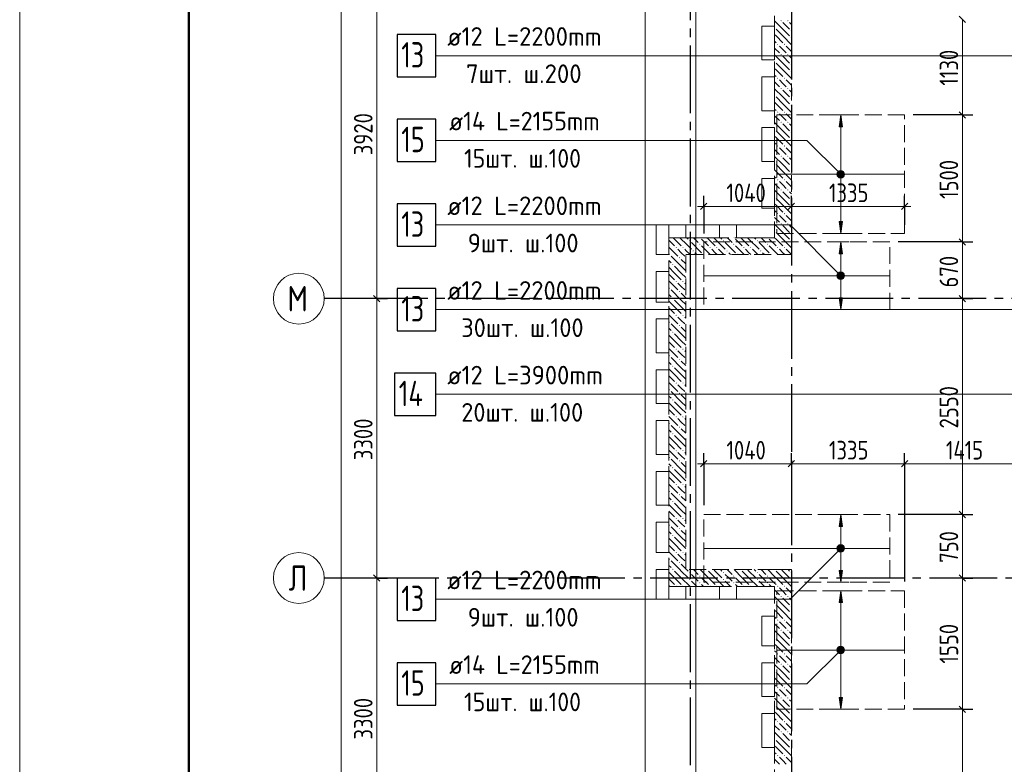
# Model space of a CAD drawing. Header units: millimetres. Extents: x 0 to 43617, y 0 to 59400.
# Tile 26 of 36: x 0 to 11639, y 36830 to 45625. Entities that reach past the tile are written whole.
import ezdxf

# ---------------------------------------------------------------- set-up
doc = ezdxf.new("R2010")
doc.units = ezdxf.units.MM
doc.linetypes.add('______2', pattern=[270, 200, -70])
doc.linetypes.add('______5', pattern=[1100, 800, -100, 100, -100])
for name, color, linetype, lineweight in [('Standard', 7, 'Continuous', 25), ('ДОП Верх по У', 7, 'Continuous', 25), ('Оси', 40, '______5', 18), ('Позиционная метка номер позиции', 7, 'Continuous', 13), ('Примечания', 7, 'Continuous', 25)]:
    doc.layers.add(name, color=color, linetype=linetype, lineweight=lineweight)
doc.layers.add('ЖБ Перекрытие верхний уровень', color=7, linetype='Continuous', lineweight=25, true_color=0xe0e0ff)
doc.layers.add('ЖБ Стена верхний уровень', color=7, linetype='Continuous', lineweight=25, true_color=0x006e00)
doc.styles.add('GOST 2.304-81', font='txt')
doc.styles.add('ISOCPEUR', font='txt')

msp = doc.modelspace()

# ---------------------------------------------------------------- hatches: boundary and pattern name
at = {"layer": 'ДОП Верх по У', "linetype": 'Continuous', "lineweight": 13, "transparency": 33554687}
for points in [[(9726, 44360), (9706, 44500), (9686, 44360)], [(9668, 43800), (9743, 43800), (9738, 43819)], [(9668, 43800), (9738, 43819), (9674, 43819)], [(9674, 43781), (9743, 43800), (9668, 43800)], [(9674, 43819), (9738, 43819), (9725, 43832)], [(9674, 43819), (9725, 43832), (9687, 43832)], [(9674, 43781), (9738, 43781), (9743, 43800)], [(9687, 43768), (9738, 43781), (9674, 43781)], [(9687, 43832), (9725, 43832), (9706, 43838)], [(9687, 43768), (9725, 43768), (9738, 43781)], [(9725, 43768), (9687, 43768), (9706, 43762)], [(9726, 42860), (9706, 43000), (9686, 42860)], [(9668, 42600), (9743, 42600), (9738, 42619)], [(9668, 42600), (9738, 42619), (9674, 42619)], [(9674, 42581), (9743, 42600), (9668, 42600)], [(9674, 42619), (9738, 42619), (9725, 42632)], [(9674, 42619), (9725, 42632), (9687, 42632)], [(9674, 42581), (9738, 42581), (9743, 42600)], [(9687, 42632), (9725, 42632), (9706, 42638)], [(9687, 42568), (9738, 42581), (9674, 42581)], [(9687, 42568), (9725, 42568), (9738, 42581)], [(9725, 42568), (9687, 42568), (9706, 42562)], [(9726, 39640), (9706, 39780), (9686, 39640)], [(9668, 39380), (9743, 39380), (9738, 39399)], [(9668, 39380), (9738, 39399), (9674, 39399)], [(9674, 39361), (9743, 39380), (9668, 39380)], [(9674, 39399), (9738, 39399), (9725, 39412)], [(9674, 39399), (9725, 39412), (9687, 39412)], [(9674, 39361), (9738, 39361), (9743, 39380)], [(9687, 39348), (9738, 39361), (9674, 39361)], [(9687, 39412), (9725, 39412), (9706, 39417)], [(9687, 39348), (9725, 39348), (9738, 39361)], [(9725, 39348), (9687, 39348), (9706, 39343)], [(9726, 38740), (9706, 38880), (9686, 38740)], [(9668, 38180), (9743, 38180), (9738, 38199)], [(9668, 38180), (9738, 38199), (9674, 38199)], [(9674, 38161), (9743, 38180), (9668, 38180)], [(9674, 38199), (9738, 38199), (9725, 38212)], [(9674, 38199), (9725, 38212), (9687, 38212)], [(9674, 38161), (9738, 38161), (9743, 38180)], [(9687, 38212), (9725, 38212), (9706, 38217)], [(9687, 38148), (9738, 38161), (9674, 38161)], [(9687, 38148), (9725, 38148), (9738, 38161)], [(9725, 38148), (9687, 38148), (9706, 38143)]]:
    msp.add_hatch(color=7, dxfattribs=at).paths.add_polyline_path(points)
for points in [[(9726, 43240), (9706, 43100), (9686, 43240)], [(9726, 42340), (9706, 42200), (9686, 42340)], [(9726, 39120), (9706, 38980), (9686, 39120)], [(9726, 37620), (9706, 37480), (9686, 37620)]]:
    msp.add_hatch(color=7, dxfattribs=at).paths.add_polyline_path(points, flags=16)
at = {"layer": 'ЖБ Стена верхний уровень', "linetype": 'Continuous', "lineweight": 18, "transparency": 33554687}
for points in [[(8924, 45537), (8927, 45533), (8924, 45530)], [(8994, 45613), (9001, 45620), (9007, 45613), (9001, 45607)], [(9074, 45613), (9081, 45620), (9087, 45613), (9081, 45607)], [(9114, 45493), (9121, 45500), (9124, 45497), (9124, 45490), (9121, 45487)], [(9114, 45413), (9121, 45420), (9124, 45417), (9124, 45410), (9121, 45407)], [(8954, 45333), (8961, 45340), (8967, 45333), (8961, 45327)], [(9034, 45333), (9041, 45340), (9047, 45333), (9041, 45327)], [(8994, 45213), (9001, 45220), (9007, 45213), (9001, 45207)], [(9074, 45213), (9081, 45220), (9087, 45213), (9081, 45207)], [(8924, 45137), (8927, 45133), (8924, 45130)], [(9114, 45093), (9121, 45100), (9124, 45097), (9124, 45090), (9121, 45087)], [(8954, 44933), (8961, 44940), (8967, 44933), (8961, 44927)], [(9034, 44933), (9041, 44940), (9047, 44933), (9041, 44927)], [(9114, 45013), (9121, 45020), (9124, 45017), (9124, 45010), (9121, 45007)], [(8994, 44813), (9001, 44820), (9007, 44813), (9001, 44807)], [(9074, 44813), (9081, 44820), (9087, 44813), (9081, 44807)], [(8924, 44737), (8927, 44733), (8924, 44730)], [(9114, 44693), (9121, 44700), (9124, 44697), (9124, 44690), (9121, 44687)], [(9114, 44613), (9121, 44620), (9124, 44617), (9124, 44610), (9121, 44607)], [(8954, 44533), (8961, 44540), (8967, 44533), (8961, 44527)], [(9034, 44533), (9041, 44540), (9047, 44533), (9041, 44527)], [(8994, 44413), (9001, 44420), (9007, 44413), (9001, 44407)], [(9074, 44413), (9081, 44420), (9087, 44413), (9081, 44407)], [(8924, 44337), (8927, 44333), (8924, 44330)], [(9114, 44293), (9121, 44300), (9124, 44297), (9124, 44290), (9121, 44287)], [(8954, 44133), (8961, 44140), (8967, 44133), (8961, 44127)], [(9034, 44133), (9041, 44140), (9047, 44133), (9041, 44127)], [(9114, 44213), (9121, 44220), (9124, 44217), (9124, 44210), (9121, 44207)], [(8994, 44013), (9001, 44020), (9007, 44013), (9001, 44007)], [(9074, 44013), (9081, 44020), (9087, 44013), (9081, 44007)], [(8924, 43937), (8927, 43933), (8924, 43930)], [(9114, 43893), (9121, 43900), (9124, 43897), (9124, 43890), (9121, 43887)], [(9114, 43813), (9121, 43820), (9124, 43817), (9124, 43810), (9121, 43807)], [(8954, 43733), (8961, 43740), (8967, 43733), (8961, 43727)], [(9034, 43733), (9041, 43740), (9047, 43733), (9041, 43727)], [(8924, 43537), (8927, 43533), (8924, 43530)], [(8994, 43613), (9001, 43620), (9007, 43613), (9001, 43607)], [(9074, 43613), (9081, 43620), (9087, 43613), (9081, 43607)], [(9114, 43493), (9121, 43500), (9124, 43497), (9124, 43490), (9121, 43487)], [(9114, 43413), (9121, 43420), (9124, 43417), (9124, 43410), (9121, 43407)], [(8954, 43333), (8961, 43340), (8967, 43333), (8961, 43327)], [(9034, 43333), (9041, 43340), (9047, 43333), (9041, 43327)], [(8994, 43213), (9001, 43220), (9007, 43213), (9001, 43207)], [(9074, 43213), (9081, 43220), (9087, 43213), (9081, 43207)], [(8924, 43137), (8927, 43133), (8924, 43130)], [(9114, 43093), (9121, 43100), (9124, 43097), (9124, 43090), (9121, 43087)], [(7914, 43013), (7921, 43020), (7927, 43013), (7921, 43007)], [(8034, 42973), (8041, 42980), (8047, 42973), (8041, 42967)], [(8044, 43050), (8041, 43047), (8038, 43050)], [(8314, 43013), (8321, 43020), (8327, 43013), (8321, 43007)], [(8434, 42973), (8441, 42980), (8447, 42973), (8441, 42967)], [(8444, 43050), (8441, 43047), (8438, 43050)], [(8714, 43013), (8721, 43020), (8727, 43013), (8721, 43007)], [(8834, 42973), (8841, 42980), (8847, 42973), (8841, 42967)], [(8844, 43050), (8841, 43047), (8838, 43050)], [(9114, 43013), (9121, 43020), (9124, 43017), (9124, 43010), (9121, 43007)], [(7674, 42853), (7681, 42860), (7687, 42853), (7681, 42847)], [(7754, 42933), (7761, 42940), (7767, 42933), (7761, 42927)], [(7834, 42933), (7841, 42940), (7847, 42933), (7841, 42927)], [(7954, 42893), (7961, 42900), (7967, 42893), (7961, 42887)], [(8074, 42853), (8081, 42860), (8087, 42853), (8084, 42850), (8078, 42850)], [(8154, 42933), (8161, 42940), (8167, 42933), (8161, 42927)], [(8234, 42933), (8241, 42940), (8247, 42933), (8241, 42927)], [(8354, 42893), (8361, 42900), (8367, 42893), (8361, 42887)], [(8474, 42853), (8481, 42860), (8487, 42853), (8484, 42850), (8478, 42850)], [(8554, 42933), (8561, 42940), (8567, 42933), (8561, 42927)], [(8634, 42933), (8641, 42940), (8647, 42933), (8641, 42927)], [(8754, 42893), (8761, 42900), (8767, 42893), (8761, 42887)], [(8874, 42853), (8881, 42860), (8887, 42853), (8884, 42850), (8878, 42850)], [(8954, 42933), (8961, 42940), (8967, 42933), (8961, 42927)], [(9034, 42933), (9041, 42940), (9047, 42933), (9041, 42927)], [(7714, 42733), (7721, 42740), (7727, 42733), (7721, 42727)], [(7794, 42813), (7801, 42820), (7807, 42813), (7801, 42807)], [(7754, 42533), (7761, 42540), (7767, 42533), (7761, 42527)], [(7834, 42533), (7841, 42540), (7847, 42533), (7841, 42527)], [(7674, 42453), (7681, 42460), (7687, 42453), (7681, 42447)], [(7794, 42413), (7801, 42420), (7807, 42413), (7801, 42407)], [(7714, 42333), (7721, 42340), (7727, 42333), (7721, 42327)], [(7754, 42133), (7761, 42140), (7767, 42133), (7761, 42127)], [(7834, 42133), (7841, 42140), (7847, 42133), (7841, 42127)], [(7674, 42053), (7681, 42060), (7687, 42053), (7681, 42047)], [(7794, 42013), (7801, 42020), (7807, 42013), (7801, 42007)], [(7714, 41933), (7721, 41940), (7727, 41933), (7721, 41927)], [(7754, 41733), (7761, 41740), (7767, 41733), (7761, 41727)], [(7834, 41733), (7841, 41740), (7847, 41733), (7841, 41727)], [(7674, 41653), (7681, 41660), (7687, 41653), (7681, 41647)], [(7794, 41613), (7801, 41620), (7807, 41613), (7801, 41607)], [(7714, 41533), (7721, 41540), (7727, 41533), (7721, 41527)], [(7754, 41333), (7761, 41340), (7767, 41333), (7761, 41327)], [(7834, 41333), (7841, 41340), (7847, 41333), (7841, 41327)], [(7674, 41253), (7681, 41260), (7687, 41253), (7681, 41247)], [(7794, 41213), (7801, 41220), (7807, 41213), (7801, 41207)], [(7714, 41133), (7721, 41140), (7727, 41133), (7721, 41127)], [(7674, 40853), (7681, 40860), (7687, 40853), (7681, 40847)], [(7754, 40933), (7761, 40940), (7767, 40933), (7761, 40927)], [(7834, 40933), (7841, 40940), (7847, 40933), (7841, 40927)], [(7714, 40733), (7721, 40740), (7727, 40733), (7721, 40727)], [(7794, 40813), (7801, 40820), (7807, 40813), (7801, 40807)], [(7754, 40533), (7761, 40540), (7767, 40533), (7761, 40527)], [(7834, 40533), (7841, 40540), (7847, 40533), (7841, 40527)], [(7674, 40453), (7681, 40460), (7687, 40453), (7681, 40447)], [(7794, 40413), (7801, 40420), (7807, 40413), (7801, 40407)], [(7714, 40333), (7721, 40340), (7727, 40333), (7721, 40327)], [(7674, 40053), (7681, 40060), (7687, 40053), (7681, 40047)], [(7754, 40133), (7761, 40140), (7767, 40133), (7761, 40127)], [(7834, 40133), (7841, 40140), (7847, 40133), (7841, 40127)], [(7714, 39933), (7721, 39940), (7727, 39933), (7721, 39927)], [(7794, 40013), (7801, 40020), (7807, 40013), (7801, 40007)], [(7754, 39733), (7761, 39740), (7767, 39733), (7761, 39727)], [(7834, 39733), (7841, 39740), (7847, 39733), (7841, 39727)], [(7674, 39653), (7681, 39660), (7687, 39653), (7681, 39647)], [(7794, 39613), (7801, 39620), (7807, 39613), (7801, 39607)], [(7714, 39533), (7721, 39540), (7727, 39533), (7721, 39527)], [(7674, 39253), (7681, 39260), (7687, 39253), (7681, 39247)], [(7754, 39333), (7761, 39340), (7767, 39333), (7761, 39327)], [(7834, 39333), (7841, 39340), (7847, 39333), (7841, 39327)], [(7714, 39133), (7721, 39140), (7727, 39133), (7724, 39130), (7718, 39130)], [(7724, 39130), (7721, 39127), (7718, 39130)], [(7794, 39213), (7801, 39220), (7807, 39213), (7801, 39207)], [(8124, 39130), (8121, 39127), (8118, 39130)], [(8524, 39130), (8521, 39127), (8518, 39130)], [(8924, 39130), (8921, 39127), (8918, 39130), (8924, 39130)], [(8924, 39130), (8924, 39130), (8924, 39130)], [(7914, 39093), (7921, 39100), (7927, 39093), (7921, 39087)], [(7914, 39013), (7921, 39020), (7927, 39013), (7921, 39007)], [(8034, 39053), (8041, 39060), (8047, 39053), (8041, 39047)], [(8314, 39093), (8321, 39100), (8327, 39093), (8321, 39087)], [(8314, 39013), (8321, 39020), (8327, 39013), (8321, 39007)], [(8434, 39053), (8441, 39060), (8447, 39053), (8441, 39047)], [(8714, 39093), (8721, 39100), (8727, 39093), (8721, 39087)], [(8714, 39013), (8721, 39020), (8727, 39013), (8721, 39007)], [(8834, 39053), (8841, 39060), (8847, 39053), (8841, 39047)], [(9114, 39093), (9121, 39100), (9124, 39097), (9124, 39090), (9121, 39087)], [(9114, 39013), (9121, 39020), (9124, 39017), (9124, 39010), (9121, 39007)], [(7754, 38933), (7761, 38940), (7767, 38933), (7764, 38930), (7758, 38930)], [(7834, 38933), (7841, 38940), (7847, 38933), (7844, 38930), (7838, 38930)], [(8034, 38973), (8041, 38980), (8047, 38973), (8041, 38967)], [(8154, 38933), (8161, 38940), (8167, 38933), (8164, 38930), (8158, 38930)], [(8234, 38933), (8241, 38940), (8247, 38933), (8244, 38930), (8238, 38930)], [(8434, 38973), (8441, 38980), (8447, 38973), (8441, 38967)], [(8554, 38933), (8561, 38940), (8567, 38933), (8564, 38930), (8558, 38930)], [(8634, 38933), (8641, 38940), (8647, 38933), (8644, 38930), (8638, 38930)], [(8834, 38973), (8841, 38980), (8847, 38973), (8841, 38967)], [(8954, 38933), (8961, 38940), (8967, 38933), (8961, 38927)], [(9034, 38933), (9041, 38940), (9047, 38933), (9041, 38927)], [(8994, 38813), (9001, 38820), (9007, 38813), (9001, 38807)], [(9074, 38813), (9081, 38820), (9087, 38813), (9081, 38807)], [(8924, 38737), (8927, 38733), (8924, 38730)], [(9114, 38693), (9121, 38700), (9124, 38697), (9124, 38690), (9121, 38687)], [(8954, 38533), (8961, 38540), (8967, 38533), (8961, 38527)], [(9034, 38533), (9041, 38540), (9047, 38533), (9041, 38527)], [(9114, 38613), (9121, 38620), (9124, 38617), (9124, 38610), (9121, 38607)], [(8994, 38413), (9001, 38420), (9007, 38413), (9001, 38407)], [(9074, 38413), (9081, 38420), (9087, 38413), (9081, 38407)], [(8924, 38337), (8927, 38333), (8924, 38330)], [(9114, 38293), (9121, 38300), (9124, 38297), (9124, 38290), (9121, 38287)], [(9114, 38213), (9121, 38220), (9124, 38217), (9124, 38210), (9121, 38207)], [(8954, 38133), (8961, 38140), (8967, 38133), (8961, 38127)], [(9034, 38133), (9041, 38140), (9047, 38133), (9041, 38127)], [(8994, 38013), (9001, 38020), (9007, 38013), (9001, 38007)], [(9074, 38013), (9081, 38020), (9087, 38013), (9081, 38007)], [(8924, 37937), (8927, 37933), (8924, 37930)], [(9114, 37893), (9121, 37900), (9124, 37897), (9124, 37890), (9121, 37887)], [(8954, 37733), (8961, 37740), (8967, 37733), (8961, 37727)], [(9034, 37733), (9041, 37740), (9047, 37733), (9041, 37727)], [(9114, 37813), (9121, 37820), (9124, 37817), (9124, 37810), (9121, 37807)], [(8994, 37613), (9001, 37620), (9007, 37613), (9001, 37607)], [(9074, 37613), (9081, 37620), (9087, 37613), (9081, 37607)], [(8924, 37537), (8927, 37533), (8924, 37530)], [(9114, 37493), (9121, 37500), (9124, 37497), (9124, 37490), (9121, 37487)], [(9114, 37413), (9121, 37420), (9124, 37417), (9124, 37410), (9121, 37407)], [(8954, 37333), (8961, 37340), (8967, 37333), (8961, 37327)], [(9034, 37333), (9041, 37340), (9047, 37333), (9041, 37327)], [(8924, 37137), (8927, 37133), (8924, 37130)], [(8994, 37213), (9001, 37220), (9007, 37213), (9001, 37207)], [(9074, 37213), (9081, 37220), (9087, 37213), (9081, 37207)], [(9114, 37093), (9121, 37100), (9124, 37097), (9124, 37090), (9121, 37087)], [(9114, 37013), (9121, 37020), (9124, 37017), (9124, 37010), (9121, 37007)], [(8954, 36933), (8961, 36940), (8967, 36933), (8961, 36927)], [(9034, 36933), (9041, 36940), (9047, 36933), (9041, 36927)]]:
    msp.add_hatch(color=7, dxfattribs=at).paths.add_polyline_path(points, flags=16)
at = {"layer": 'Позиционная метка номер позиции', "linetype": 'Continuous', "lineweight": 13, "transparency": 33554687}
for points in [[(9674, 43768), (9717, 43843), (9663, 43789)], [(9663, 43789), (9717, 43843), (9695, 43843)], [(9663, 43789), (9695, 43843), (9663, 43811)], [(9663, 43811), (9695, 43843), (9674, 43832)], [(9674, 43768), (9738, 43832), (9717, 43843)], [(9695, 43757), (9738, 43832), (9674, 43768)], [(9695, 43757), (9749, 43811), (9738, 43832)], [(9717, 43757), (9749, 43811), (9695, 43757)], [(9717, 43757), (9749, 43789), (9749, 43811)], [(9749, 43789), (9717, 43757), (9738, 43768)], [(9674, 42568), (9717, 42643), (9663, 42589)], [(9663, 42589), (9717, 42643), (9695, 42643)], [(9663, 42589), (9695, 42643), (9663, 42611)], [(9663, 42611), (9695, 42643), (9674, 42632)], [(9674, 42568), (9738, 42632), (9717, 42643)], [(9695, 42557), (9738, 42632), (9674, 42568)], [(9695, 42557), (9749, 42611), (9738, 42632)], [(9717, 42557), (9749, 42611), (9695, 42557)], [(9717, 42557), (9749, 42589), (9749, 42611)], [(9749, 42589), (9717, 42557), (9738, 42568)], [(9738, 39348), (9674, 39412), (9663, 39392)], [(9738, 39348), (9663, 39392), (9717, 39337)], [(9717, 39337), (9663, 39392), (9663, 39369)], [(9717, 39337), (9663, 39369), (9695, 39337)], [(9695, 39337), (9663, 39369), (9674, 39348)], [(9749, 39369), (9695, 39423), (9674, 39412)], [(9749, 39369), (9674, 39412), (9738, 39348)], [(9749, 39392), (9717, 39423), (9695, 39423)], [(9749, 39392), (9695, 39423), (9749, 39369)], [(9717, 39423), (9749, 39392), (9738, 39412)], [(9738, 38148), (9674, 38212), (9663, 38192)], [(9738, 38148), (9663, 38192), (9717, 38137)], [(9717, 38137), (9663, 38192), (9663, 38169)], [(9749, 38169), (9695, 38223), (9674, 38212)], [(9749, 38169), (9674, 38212), (9738, 38148)], [(9749, 38192), (9717, 38223), (9695, 38223)], [(9749, 38192), (9695, 38223), (9749, 38169)], [(9717, 38223), (9749, 38192), (9738, 38212)], [(9717, 38137), (9663, 38169), (9695, 38137)], [(9695, 38137), (9663, 38169), (9674, 38148)]]:
    msp.add_hatch(color=7, dxfattribs=at).paths.add_polyline_path(points)

# ---------------------------------------------------------------- linework, layer by layer
at = {"layer": 'Standard', "color": 7, "linetype": 'Continuous', "lineweight": 13, "transparency": 33554687}
for p, q in [((4221, 42330), (4221, 46250)), ((11144, 45630), (11144, 44500)), ((11144, 44500), (11144, 43000)), ((8086, 43420), (8011, 43420)), ((9124, 43420), (8086, 43420)), ((10461, 43420), (9124, 43420)), ((10461, 43420), (10536, 43420)), ((11144, 43000), (11144, 42330)), ((4221, 39030), (4221, 42330)), ((11144, 42330), (11144, 39780)), ((8086, 40380), (8011, 40380)), ((9124, 40380), (8086, 40380)), ((10461, 40380), (9124, 40380)), ((11874, 40380), (10461, 40380)), ((11144, 39780), (11144, 39030)), ((4221, 35730), (4221, 39030)), ((11144, 39030), (11144, 37480)), ((11144, 37480), (11144, 33980))]:
    msp.add_line(p, q, dxfattribs=at)
at = {"layer": 'Standard', "color": 7, "linetype": 'Continuous', "lineweight": 25, "transparency": 33554687}
for p, q in [((11107, 45667), (11182, 45592)), ((11107, 44538), (11182, 44462)), ((8123, 43458), (8048, 43383)), ((9161, 43458), (9086, 43383)), ((10498, 43458), (10423, 43383)), ((11107, 43038), (11182, 42962)), ((4258, 42292), (4183, 42367)), ((11107, 42367), (11182, 42292)), ((8123, 40417), (8048, 40343)), ((9161, 40417), (9086, 40343)), ((10498, 40417), (10423, 40343)), ((11107, 39818), (11182, 39743)), ((4258, 38992), (4183, 39067)), ((11107, 39067), (11182, 38992)), ((11107, 37518), (11182, 37443))]:
    msp.add_line(p, q, dxfattribs=at)
at = {"layer": 'Standard', "color": 251, "linetype": 'Continuous', "lineweight": -3, "true_color": 0x656565, "transparency": 33554687}
for p, q in [((11144, 44500), (11019, 44500)), ((11144, 44500), (11269, 44500)), ((8086, 43420), (8086, 43545)), ((9124, 43420), (9124, 43545)), ((10461, 43420), (10461, 43545)), ((8086, 43420), (8086, 43295)), ((8086, 43420), (8086, 43100)), ((9124, 43420), (9124, 43295)), ((9124, 43420), (9124, 43200)), ((10461, 43420), (10461, 43295)), ((10461, 43420), (10461, 43200)), ((11144, 43000), (11019, 43000)), ((11144, 43000), (11269, 43000)), ((4221, 42330), (4096, 42330)), ((4221, 42330), (4346, 42330)), ((11144, 42330), (11019, 42330)), ((11144, 42330), (11269, 42330)), ((11144, 42330), (11144, 42330)), ((8086, 40380), (8086, 40505)), ((9124, 40380), (9124, 40505)), ((10461, 40380), (10461, 40505)), ((8086, 40380), (8086, 40255)), ((8086, 40380), (8086, 39890)), ((9124, 40380), (9124, 40255)), ((9124, 40380), (9124, 39890)), ((10461, 40380), (10461, 40255)), ((10461, 40380), (10461, 38990)), ((11144, 39780), (11019, 39780)), ((11144, 39780), (11269, 39780)), ((4221, 39030), (4096, 39030)), ((4221, 39030), (4346, 39030)), ((11144, 39030), (11019, 39030)), ((11144, 39030), (11269, 39030)), ((11144, 39030), (11144, 39030)), ((11144, 37480), (11019, 37480)), ((11144, 37480), (11269, 37480))]:
    msp.add_line(p, q, dxfattribs=at)
at = {"layer": 'Standard', "color": 7, "linetype": 'Continuous', "lineweight": 13, "transparency": 33554687}
msp.add_lwpolyline([(0, 0), (42000, 0), (42000, 59400), (0, 59400), (0, 0)], close=True, dxfattribs=at)
at = {"layer": 'Standard', "color": 7, "linetype": 'Continuous', "lineweight": 50, "transparency": 33554687}
msp.add_lwpolyline([(2000, 58900), (41500, 58900), (41500, 500), (2000, 500), (2000, 58900)], close=True, dxfattribs=at)
at = {"layer": 'Standard', "color": 7, "linetype": 'Continuous', "lineweight": 13, "transparency": 33554687}
msp.add_lwpolyline([(3802, 10630), (3802, 33447), (3802, 33447), (3802, 57120)], dxfattribs=at)
at = {"layer": 'Standard', "color": 254, "linetype": 'Continuous', "lineweight": 13, "true_color": 0xc4c4ff, "transparency": 33554687}
msp.add_lwpolyline([(7992, 10698), (32674, 10698), (32674, 56820), (7992, 56820), (7992, 10698)], dxfattribs=at)
at = {"layer": 'Standard', "color": 251, "linetype": 'Continuous', "lineweight": -3, "true_color": 0x656565, "transparency": 33554687}
for points in [[(11144, 44500), (11127, 44500), (11127, 44500), (11127, 44500), (11127, 44500), (11127, 44500), (11127, 44500), (11127, 44500), (11127, 44500), (11127, 44500), (11127, 44500), (11127, 44500), (11127, 44500), (11127, 44500), (11127, 44500), (11127, 44500), (11127, 44500), (11127, 44500), (11127, 44500), (11127, 44500), (11127, 44500), (11127, 44500), (11127, 44500), (11127, 44500), (11127, 44500), (11127, 44500), (11127, 44500), (11127, 44500), (11127, 44500), (11127, 44500), (11127, 44500), (11127, 44500), (11127, 44500), (10561, 44500)], [(11144, 43000), (11127, 43000), (11127, 43000), (11127, 43000), (11127, 43000), (11127, 43000), (11127, 43000), (11127, 43000), (11127, 43000), (11127, 43000), (11127, 43000), (11127, 43000), (11127, 43000), (11127, 43000), (11127, 43000), (11127, 43000), (11127, 43000), (11127, 43000), (11127, 43000), (11127, 43000), (11127, 43000), (11127, 43000), (11127, 43000), (11127, 43000), (11127, 43000), (11127, 43000), (11127, 43000), (11127, 43000), (11127, 43000), (11127, 43000), (11127, 43000), (10386, 43000)], [(4221, 42330), (4204, 42330), (4204, 42330), (4204, 42330), (4204, 42330), (4204, 42330), (4204, 42330), (4204, 42330), (4204, 42330), (3700, 42330)], [(11144, 39780), (11127, 39780), (11127, 39780), (11127, 39780), (11127, 39780), (11127, 39780), (11127, 39780), (11127, 39780), (11127, 39780), (11127, 39780), (11127, 39780), (11127, 39780), (11127, 39780), (11127, 39780), (11127, 39780), (11127, 39780), (11127, 39780), (11127, 39780), (11127, 39780), (11127, 39780), (11127, 39780), (11127, 39780), (11127, 39780), (11127, 39780), (11127, 39780), (11127, 39780), (11127, 39780), (10386, 39780)], [(4221, 39030), (4204, 39030), (4204, 39030), (4204, 39030), (4204, 39030), (4204, 39030), (4204, 39030), (4204, 39030), (4204, 39030), (4204, 39030), (4204, 39030), (3700, 39030)], [(11144, 37480), (11127, 37480), (11127, 37480), (11127, 37480), (11127, 37480), (11127, 37480), (11127, 37480), (11127, 37480), (11127, 37480), (11127, 37480), (11127, 37480), (11127, 37480), (11127, 37480), (11127, 37480), (11127, 37480), (11127, 37480), (11127, 37480), (11127, 37480), (11127, 37480), (11127, 37480), (11127, 37480), (11127, 37480), (11127, 37480), (10561, 37480)]]:
    msp.add_lwpolyline(points, dxfattribs=at)
at = {"layer": 'ДОП Верх по У', "color": 7, "linetype": 'Continuous', "lineweight": 13, "transparency": 33554687}
for p, q in [((5035, 45200), (7121, 45200)), ((5057, 44200), (7121, 44200)), ((5035, 43200), (7121, 43200)), ((5035, 42200), (7121, 42200)), ((5035, 41200), (7121, 41200)), ((5035, 38780), (7121, 38780)), ((5057, 37780), (7121, 37780))]:
    msp.add_line(p, q, dxfattribs=at)
at = {"layer": 'ДОП Верх по У', "color": 251, "linetype": 'Continuous', "lineweight": 13, "true_color": 0x494949, "transparency": 33554687}
for p, q in [((9706, 44500), (9606, 44500)), ((9706, 44500), (9686, 44360)), ((9726, 44360), (9706, 44500)), ((9706, 44500), (9806, 44500)), ((9706, 44500), (9706, 44500)), ((9686, 44360), (9726, 44360)), ((9706, 43830), (9706, 44360)), ((9668, 43800), (9668, 43800)), ((9706, 43240), (9706, 43770)), ((9743, 43800), (9743, 43800)), ((9706, 43100), (9686, 43240)), ((9686, 43240), (9726, 43240)), ((9726, 43240), (9706, 43100)), ((9706, 43100), (9606, 43100)), ((9706, 43100), (9806, 43100)), ((9706, 43100), (9706, 43100)), ((9706, 43000), (9606, 43000)), ((9706, 43000), (9686, 42860)), ((9726, 42860), (9706, 43000)), ((9706, 43000), (9806, 43000)), ((9706, 43000), (9706, 43000)), ((9686, 42860), (9726, 42860)), ((9706, 42630), (9706, 42860)), ((9668, 42600), (9668, 42600)), ((9743, 42600), (9743, 42600)), ((9706, 42340), (9706, 42570)), ((9706, 42200), (9686, 42340)), ((9686, 42340), (9726, 42340)), ((9726, 42340), (9706, 42200)), ((9706, 42200), (9606, 42200)), ((9706, 42200), (9806, 42200)), ((9706, 42200), (9706, 42200)), ((9706, 39780), (9606, 39780)), ((9706, 39780), (9686, 39640)), ((9726, 39640), (9706, 39780)), ((9706, 39780), (9806, 39780)), ((9706, 39780), (9706, 39780)), ((9686, 39640), (9726, 39640)), ((9706, 39410), (9706, 39640)), ((9668, 39380), (9668, 39380)), ((9706, 39120), (9706, 39350)), ((9743, 39380), (9743, 39380)), ((9706, 38980), (9686, 39120)), ((9686, 39120), (9726, 39120)), ((9726, 39120), (9706, 38980)), ((9706, 38980), (9606, 38980)), ((9706, 38880), (9606, 38880)), ((9706, 38880), (9686, 38740)), ((9706, 38980), (9806, 38980)), ((9706, 38980), (9706, 38980)), ((9726, 38740), (9706, 38880)), ((9706, 38880), (9806, 38880)), ((9706, 38880), (9706, 38880)), ((9686, 38740), (9726, 38740)), ((9706, 38210), (9706, 38740)), ((9668, 38180), (9668, 38180)), ((9743, 38180), (9743, 38180)), ((9706, 37620), (9706, 38150)), ((9706, 37480), (9686, 37620)), ((9686, 37620), (9726, 37620)), ((9726, 37620), (9706, 37480)), ((9706, 37480), (9606, 37480)), ((9706, 37480), (9806, 37480)), ((9706, 37480), (9706, 37480))]:
    msp.add_line(p, q, dxfattribs=at)
at = {"layer": 'ДОП Верх по У', "color": 7, "linetype": 'Continuous', "lineweight": 18, "transparency": 33554687}
for p, q in [((10456, 43800), (8956, 43800)), ((8092, 42600), (10280, 42600)), ((8092, 39380), (10280, 39380)), ((10456, 38180), (8956, 38180))]:
    msp.add_line(p, q, dxfattribs=at)
at = {"layer": 'ДОП Верх по У', "color": 7, "linetype": 'Continuous', "lineweight": 25, "transparency": 33554687}
for points in [[(4461, 44950), (4921, 44950), (4921, 45450), (4461, 45450), (4461, 44950)], [(4461, 43950), (4921, 43950), (4921, 44450), (4461, 44450), (4461, 43950)], [(4461, 42950), (4921, 42950), (4921, 43450), (4461, 43450), (4461, 42950)], [(4461, 41950), (4921, 41950), (4921, 42450), (4461, 42450), (4461, 41950)], [(4431, 40950), (4921, 40950), (4921, 41450), (4431, 41450), (4431, 40950)], [(4461, 38530), (4921, 38530), (4921, 39030), (4461, 39030), (4461, 38530)], [(4461, 37530), (4921, 37530), (4921, 38030), (4461, 38030), (4461, 37530)]]:
    msp.add_lwpolyline(points, dxfattribs=at)
at = {"layer": 'ДОП Верх по У', "color": 251, "linetype": 'Continuous', "lineweight": 13, "true_color": 0x494949, "transparency": 33554687}
for centre in [(9706, 43800), (9706, 42600), (9706, 39380), (9706, 38180)]:
    msp.add_circle(centre, 37.5, dxfattribs=at)
at = {"layer": 'ЖБ Перекрытие верхний уровень', "color": 7, "linetype": 'Continuous', "lineweight": 18, "transparency": 33554687}
for p, q in [((7394, 57220), (7394, 22670)), ((8774, 45550), (8924, 45550)), ((8774, 45150), (8774, 45550)), ((8924, 45550), (8924, 45150)), ((8924, 45150), (8774, 45150)), ((8774, 44950), (8924, 44950)), ((8774, 44550), (8774, 44950)), ((8924, 44950), (8924, 44550)), ((8924, 44550), (8774, 44550)), ((8774, 44350), (8924, 44350)), ((8774, 43950), (8774, 44350)), ((8924, 44350), (8924, 43950)), ((8924, 43950), (8774, 43950)), ((8774, 43750), (8924, 43750)), ((8774, 43400), (8774, 43750)), ((8924, 43750), (8924, 43400)), ((8924, 43400), (8774, 43400)), ((7524, 43200), (7674, 43200)), ((7524, 42850), (7524, 43200)), ((7674, 43200), (7674, 42850)), ((7874, 43200), (8274, 43200)), ((7874, 43050), (7874, 43200)), ((8274, 43200), (8274, 43050)), ((8474, 43200), (8924, 43200)), ((8474, 43050), (8474, 43200)), ((8924, 43200), (8924, 43050)), ((8274, 43050), (7874, 43050)), ((8924, 43050), (8474, 43050)), ((7674, 42850), (7524, 42850)), ((7524, 42290), (7524, 42650)), ((7524, 42650), (7674, 42650)), ((7674, 42650), (7674, 42290)), ((7674, 42290), (7524, 42290)), ((7524, 42090), (7674, 42090)), ((7524, 41690), (7524, 42090)), ((7674, 42090), (7674, 41690)), ((7674, 41690), (7524, 41690)), ((7524, 41090), (7524, 41490)), ((7524, 41490), (7674, 41490)), ((7674, 41490), (7674, 41090)), ((7674, 41090), (7524, 41090)), ((7524, 40890), (7674, 40890)), ((7524, 40490), (7524, 40890)), ((7674, 40890), (7674, 40490)), ((7674, 40490), (7524, 40490)), ((7524, 39890), (7524, 40290)), ((7524, 40290), (7674, 40290)), ((7674, 40290), (7674, 39890)), ((7674, 39890), (7524, 39890)), ((7524, 39690), (7674, 39690)), ((7524, 39330), (7524, 39690)), ((7674, 39690), (7674, 39330)), ((7674, 39330), (7524, 39330)), ((7524, 38780), (7524, 39130)), ((7524, 39130), (7674, 39130)), ((7674, 39130), (7674, 38780)), ((7874, 38780), (7874, 38930)), ((7874, 38930), (8274, 38930)), ((8274, 38930), (8274, 38780)), ((8474, 38930), (8924, 38930)), ((8474, 38780), (8474, 38930)), ((8924, 38930), (8924, 38780)), ((7674, 38780), (7524, 38780)), ((8274, 38780), (7874, 38780)), ((8924, 38780), (8474, 38780)), ((8774, 38580), (8924, 38580)), ((8774, 38230), (8774, 38580)), ((8924, 38580), (8924, 38230)), ((8924, 38230), (8774, 38230)), ((8774, 38030), (8924, 38030)), ((8774, 37630), (8774, 38030)), ((8924, 38030), (8924, 37630)), ((8924, 37630), (8774, 37630)), ((8774, 37030), (8774, 37430)), ((8774, 37430), (8924, 37430)), ((8924, 37430), (8924, 37030)), ((8924, 37030), (8774, 37030))]:
    msp.add_line(p, q, dxfattribs=at)
at = {"layer": 'ЖБ Стена верхний уровень', "color": 251, "linetype": '______2', "lineweight": 13, "true_color": 0x656565, "transparency": 33554687}
for p, q in [((8924, 49450), (8924, 43050)), ((9124, 43050), (9124, 46150)), ((7874, 43050), (7674, 43050)), ((7674, 43050), (7674, 39130)), ((8924, 43050), (7874, 43050)), ((9124, 42850), (9124, 43050)), ((7874, 42850), (9124, 42850)), ((7874, 39130), (7874, 42850)), ((7674, 39130), (7674, 38930)), ((8924, 39130), (7874, 39130)), ((9124, 39130), (8924, 39130)), ((9124, 35830), (9124, 39130)), ((7674, 38930), (8924, 38930)), ((8924, 38930), (8924, 32530))]:
    msp.add_line(p, q, dxfattribs=at)
at = {"layer": 'ЖБ Стена верхний уровень', "color": 9, "linetype": 'Continuous', "lineweight": 18, "true_color": 0xc7c7c7, "transparency": 33554687}
for p, q in [((9021, 45513), (8924, 45610)), ((8941, 45513), (9021, 45433)), ((9021, 45593), (9101, 45513)), ((9021, 45513), (9101, 45433)), ((9101, 45593), (9124, 45570)), ((8941, 45433), (8924, 45450)), ((8941, 45433), (9021, 45353)), ((9021, 45433), (9124, 45330)), ((8924, 45370), (8941, 45353)), ((8924, 45290), (8981, 45233)), ((9021, 45273), (8981, 45313)), ((9061, 45313), (9124, 45250)), ((9021, 45113), (8924, 45210)), ((9061, 45233), (9021, 45273)), ((9021, 45193), (9101, 45113)), ((9101, 45193), (9124, 45170)), ((8941, 45033), (8924, 45050)), ((8941, 45113), (9021, 45033)), ((9021, 45113), (9101, 45033)), ((8924, 44970), (8941, 44953)), ((8941, 45033), (9021, 44953)), ((9021, 45033), (9124, 44930)), ((8924, 44890), (8981, 44833)), ((9021, 44873), (8981, 44913)), ((9061, 44833), (9021, 44873)), ((9061, 44913), (9124, 44850)), ((9021, 44713), (8924, 44810)), ((8941, 44713), (9021, 44633)), ((9021, 44793), (9101, 44713)), ((9021, 44713), (9101, 44633)), ((9101, 44793), (9124, 44770)), ((8941, 44633), (8924, 44650)), ((8941, 44633), (9021, 44553)), ((9021, 44633), (9124, 44530)), ((8924, 44570), (8941, 44553)), ((8924, 44490), (8981, 44433)), ((9021, 44473), (8981, 44513)), ((9061, 44433), (9021, 44473)), ((9061, 44513), (9124, 44450)), ((9021, 44313), (8924, 44410)), ((9021, 44393), (9101, 44313)), ((9101, 44393), (9124, 44370)), ((8941, 44233), (8924, 44250)), ((8941, 44313), (9021, 44233)), ((8941, 44233), (9021, 44153)), ((9021, 44313), (9101, 44233)), ((9021, 44233), (9124, 44130)), ((8924, 44170), (8941, 44153)), ((9021, 44073), (8981, 44113)), ((9061, 44113), (9124, 44050)), ((8924, 44090), (8981, 44033)), ((9021, 43913), (8924, 44010)), ((9061, 44033), (9021, 44073)), ((8941, 43913), (9021, 43833)), ((9021, 43993), (9101, 43913)), ((9021, 43913), (9101, 43833)), ((9101, 43993), (9124, 43970)), ((8941, 43833), (8924, 43850)), ((8924, 43770), (8941, 43753)), ((8941, 43833), (9021, 43753)), ((9021, 43833), (9124, 43730)), ((8924, 43690), (8981, 43633)), ((9021, 43673), (8981, 43713)), ((9061, 43633), (9021, 43673)), ((9061, 43713), (9124, 43650)), ((9021, 43513), (8924, 43610)), ((9021, 43593), (9101, 43513)), ((9101, 43593), (9124, 43570)), ((8941, 43433), (8924, 43450)), ((8941, 43513), (9021, 43433)), ((8941, 43433), (9021, 43353)), ((9021, 43513), (9101, 43433)), ((9021, 43433), (9124, 43330)), ((8924, 43370), (8941, 43353)), ((9021, 43273), (8981, 43313)), ((9061, 43313), (9124, 43250)), ((8924, 43290), (8981, 43233)), ((9021, 43113), (8924, 43210)), ((9061, 43233), (9021, 43273)), ((9021, 43193), (9101, 43113)), ((9101, 43193), (9124, 43170)), ((8941, 43113), (9004, 43050)), ((9021, 43113), (9084, 43050)), ((7674, 43020), (7741, 42953)), ((7741, 43033), (7724, 43050)), ((7741, 43033), (7821, 42953)), ((7804, 43050), (7821, 43033)), ((7821, 43033), (7874, 42980)), ((7874, 42980), (7941, 42913)), ((7884, 43050), (7901, 43033)), ((7941, 42993), (8061, 42873)), ((7981, 43033), (7964, 43050)), ((8021, 42993), (7981, 43033)), ((8061, 43033), (8141, 42953)), ((8061, 42953), (8164, 42850)), ((8141, 43033), (8124, 43050)), ((8141, 43033), (8221, 42953)), ((8204, 43050), (8221, 43033)), ((8221, 43033), (8341, 42913)), ((8284, 43050), (8301, 43033)), ((8341, 42993), (8461, 42873)), ((8381, 43033), (8364, 43050)), ((8421, 42993), (8381, 43033)), ((8461, 43033), (8541, 42953)), ((8461, 42953), (8564, 42850)), ((8541, 43033), (8524, 43050)), ((8541, 43033), (8621, 42953)), ((8604, 43050), (8621, 43033)), ((8621, 43033), (8741, 42913)), ((8684, 43050), (8701, 43033)), ((8741, 42993), (8861, 42873)), ((8781, 43033), (8764, 43050)), ((8821, 42993), (8781, 43033)), ((8861, 43033), (8941, 42953)), ((8861, 42953), (8964, 42850)), ((8941, 43033), (8924, 43050)), ((8924, 43050), (8924, 43050)), ((8941, 43033), (9021, 42953)), ((9004, 43050), (9021, 43033)), ((9021, 43033), (9124, 42930)), ((9084, 43050), (9101, 43033)), ((7674, 42940), (7781, 42833)), ((7821, 42713), (7701, 42833)), ((7821, 42873), (7781, 42913)), ((7861, 42833), (7821, 42873)), ((7861, 42913), (7874, 42900)), ((7874, 42900), (7924, 42850)), ((7981, 42873), (8004, 42850)), ((8221, 42873), (8181, 42913)), ((8244, 42850), (8221, 42873)), ((8261, 42913), (8324, 42850)), ((8381, 42873), (8404, 42850)), ((8621, 42873), (8581, 42913)), ((8644, 42850), (8621, 42873)), ((8661, 42913), (8724, 42850)), ((8781, 42873), (8804, 42850)), ((9021, 42873), (8981, 42913)), ((9044, 42850), (9021, 42873)), ((9061, 42913), (9124, 42850)), ((7674, 42780), (7701, 42753)), ((7821, 42793), (7874, 42740)), ((7741, 42633), (7674, 42700)), ((7674, 42620), (7741, 42553)), ((7741, 42713), (7821, 42633)), ((7741, 42633), (7821, 42553)), ((7821, 42713), (7874, 42660)), ((7821, 42633), (7874, 42580)), ((7674, 42540), (7781, 42433)), ((7821, 42473), (7781, 42513)), ((7861, 42513), (7874, 42500)), ((7674, 42380), (7701, 42353)), ((7821, 42313), (7701, 42433)), ((7861, 42433), (7821, 42473)), ((7821, 42393), (7874, 42340)), ((7741, 42233), (7674, 42300)), ((7741, 42313), (7821, 42233)), ((7821, 42313), (7874, 42260)), ((7674, 42220), (7741, 42153)), ((7674, 42140), (7781, 42033)), ((7741, 42233), (7821, 42153)), ((7821, 42233), (7874, 42180)), ((7821, 41913), (7701, 42033)), ((7821, 42073), (7781, 42113)), ((7861, 42033), (7821, 42073)), ((7861, 42113), (7874, 42100)), ((7674, 41980), (7701, 41953)), ((7741, 41913), (7821, 41833)), ((7821, 41993), (7874, 41940)), ((7821, 41913), (7874, 41860)), ((7741, 41833), (7674, 41900)), ((7674, 41820), (7741, 41753)), ((7741, 41833), (7821, 41753)), ((7821, 41833), (7874, 41780)), ((7674, 41740), (7781, 41633)), ((7821, 41673), (7781, 41713)), ((7861, 41633), (7821, 41673)), ((7861, 41713), (7874, 41700)), ((7674, 41580), (7701, 41553)), ((7821, 41513), (7701, 41633)), ((7821, 41593), (7874, 41540)), ((7741, 41433), (7674, 41500)), ((7741, 41513), (7821, 41433)), ((7821, 41513), (7874, 41460)), ((7674, 41420), (7741, 41353)), ((7674, 41340), (7781, 41233)), ((7741, 41433), (7821, 41353)), ((7821, 41433), (7874, 41380)), ((7821, 41113), (7701, 41233)), ((7821, 41273), (7781, 41313)), ((7861, 41233), (7821, 41273)), ((7861, 41313), (7874, 41300)), ((7674, 41180), (7701, 41153)), ((7741, 41033), (7674, 41100)), ((7741, 41113), (7821, 41033)), ((7821, 41193), (7874, 41140)), ((7821, 41113), (7874, 41060)), ((7674, 41020), (7741, 40953)), ((7741, 41033), (7821, 40953)), ((7821, 41033), (7874, 40980)), ((7674, 40940), (7781, 40833)), ((7821, 40873), (7781, 40913)), ((7861, 40833), (7821, 40873)), ((7861, 40913), (7874, 40900)), ((7674, 40780), (7701, 40753)), ((7821, 40713), (7701, 40833)), ((7821, 40793), (7874, 40740)), ((7741, 40633), (7674, 40700)), ((7741, 40713), (7821, 40633)), ((7741, 40633), (7821, 40553)), ((7821, 40713), (7874, 40660)), ((7821, 40633), (7874, 40580)), ((7674, 40620), (7741, 40553)), ((7674, 40540), (7781, 40433)), ((7821, 40473), (7781, 40513)), ((7861, 40513), (7874, 40500)), ((7821, 40313), (7701, 40433)), ((7861, 40433), (7821, 40473)), ((7821, 40393), (7874, 40340)), ((7674, 40380), (7701, 40353)), ((7741, 40233), (7674, 40300)), ((7741, 40313), (7821, 40233)), ((7821, 40313), (7874, 40260)), ((7674, 40220), (7741, 40153)), ((7741, 40233), (7821, 40153)), ((7821, 40233), (7874, 40180)), ((7674, 40140), (7781, 40033)), ((7821, 40073), (7781, 40113)), ((7861, 40033), (7821, 40073)), ((7861, 40113), (7874, 40100)), ((7674, 39980), (7701, 39953)), ((7821, 39913), (7701, 40033)), ((7821, 39993), (7874, 39940)), ((7741, 39833), (7674, 39900)), ((7674, 39820), (7741, 39753)), ((7741, 39913), (7821, 39833)), ((7741, 39833), (7821, 39753)), ((7821, 39913), (7874, 39860)), ((7821, 39833), (7874, 39780)), ((7674, 39740), (7781, 39633)), ((7821, 39673), (7781, 39713)), ((7861, 39713), (7874, 39700)), ((7674, 39580), (7701, 39553)), ((7821, 39513), (7701, 39633)), ((7861, 39633), (7821, 39673)), ((7821, 39593), (7874, 39540)), ((7741, 39433), (7674, 39500)), ((7741, 39513), (7821, 39433)), ((7821, 39513), (7874, 39460)), ((7674, 39420), (7741, 39353)), ((7741, 39433), (7821, 39353)), ((7821, 39433), (7874, 39380)), ((7674, 39340), (7781, 39233)), ((7804, 39130), (7701, 39233)), ((7821, 39273), (7781, 39313)), ((7861, 39233), (7821, 39273)), ((7861, 39313), (7874, 39300)), ((7674, 39180), (7701, 39153)), ((7741, 39113), (7821, 39033)), ((7821, 39113), (7804, 39130)), ((7821, 39193), (7874, 39140)), ((7821, 39113), (7901, 39033)), ((7884, 39130), (7901, 39113)), ((7964, 39130), (8021, 39073)), ((8141, 39033), (8044, 39130)), ((8141, 39113), (8221, 39033)), ((8221, 39113), (8204, 39130)), ((8221, 39113), (8301, 39033)), ((8284, 39130), (8301, 39113)), ((8364, 39130), (8421, 39073)), ((8541, 39033), (8444, 39130)), ((8541, 39113), (8621, 39033)), ((8621, 39113), (8604, 39130)), ((8621, 39113), (8701, 39033)), ((8684, 39130), (8701, 39113)), ((8764, 39130), (8821, 39073)), ((8924, 39050), (8844, 39130)), ((8941, 39113), (9021, 39033)), ((9021, 39113), (9004, 39130)), ((9021, 39113), (9101, 39033)), ((9084, 39130), (9101, 39113)), ((7741, 39033), (7674, 39100)), ((7674, 39020), (7741, 38953)), ((7741, 39033), (7821, 38953)), ((7821, 39033), (7924, 38930)), ((7981, 39033), (7941, 39073)), ((7941, 38993), (8004, 38930)), ((8021, 38993), (7981, 39033)), ((8061, 39033), (8141, 38953)), ((8141, 39033), (8221, 38953)), ((8221, 39033), (8324, 38930)), ((8381, 39033), (8341, 39073)), ((8341, 38993), (8404, 38930)), ((8421, 38993), (8381, 39033)), ((8461, 39033), (8541, 38953)), ((8541, 39033), (8621, 38953)), ((8621, 39033), (8724, 38930)), ((8781, 39033), (8741, 39073)), ((8741, 38993), (8804, 38930)), ((8821, 38993), (8781, 39033)), ((8861, 39033), (8924, 38970)), ((8941, 39033), (8924, 39050)), ((8941, 39033), (9021, 38953)), ((9021, 39033), (9124, 38930)), ((7674, 38940), (7684, 38930)), ((8061, 38953), (8084, 38930)), ((8461, 38953), (8484, 38930)), ((8861, 38953), (8884, 38930)), ((8924, 38970), (8941, 38953)), ((8924, 38890), (8981, 38833)), ((9021, 38873), (8981, 38913)), ((9061, 38913), (9124, 38850)), ((9021, 38713), (8924, 38810)), ((9061, 38833), (9021, 38873)), ((9021, 38793), (9101, 38713)), ((9101, 38793), (9124, 38770)), ((8941, 38633), (8924, 38650)), ((8941, 38713), (9021, 38633)), ((9021, 38713), (9101, 38633)), ((8924, 38570), (8941, 38553)), ((8941, 38633), (9021, 38553)), ((9021, 38633), (9124, 38530)), ((8924, 38490), (8981, 38433)), ((9021, 38313), (8924, 38410)), ((9021, 38473), (8981, 38513)), ((9061, 38433), (9021, 38473)), ((9061, 38513), (9124, 38450)), ((8941, 38313), (9021, 38233)), ((9021, 38393), (9101, 38313)), ((9021, 38313), (9101, 38233)), ((9101, 38393), (9124, 38370)), ((8941, 38233), (8924, 38250)), ((8941, 38233), (9021, 38153)), ((9021, 38233), (9124, 38130)), ((8924, 38170), (8941, 38153)), ((8924, 38090), (8981, 38033)), ((9021, 38073), (8981, 38113)), ((9061, 38033), (9021, 38073)), ((9061, 38113), (9124, 38050)), ((9021, 37913), (8924, 38010)), ((9021, 37993), (9101, 37913)), ((9101, 37993), (9124, 37970)), ((8941, 37833), (8924, 37850)), ((8941, 37913), (9021, 37833)), ((8941, 37833), (9021, 37753)), ((9021, 37913), (9101, 37833)), ((9021, 37833), (9124, 37730)), ((8924, 37770), (8941, 37753)), ((9021, 37673), (8981, 37713)), ((9061, 37713), (9124, 37650)), ((8924, 37690), (8981, 37633)), ((9021, 37513), (8924, 37610)), ((9061, 37633), (9021, 37673)), ((8941, 37513), (9021, 37433)), ((9021, 37593), (9101, 37513)), ((9021, 37513), (9101, 37433)), ((9101, 37593), (9124, 37570)), ((8941, 37433), (8924, 37450)), ((8924, 37370), (8941, 37353)), ((8941, 37433), (9021, 37353)), ((9021, 37433), (9124, 37330)), ((8924, 37290), (8981, 37233)), ((9021, 37273), (8981, 37313)), ((9061, 37233), (9021, 37273)), ((9061, 37313), (9124, 37250)), ((9021, 37113), (8924, 37210)), ((9021, 37193), (9101, 37113)), ((9101, 37193), (9124, 37170)), ((8941, 37033), (8924, 37050)), ((8941, 37113), (9021, 37033)), ((8941, 37033), (9021, 36953)), ((9021, 37113), (9101, 37033)), ((9021, 37033), (9124, 36930)), ((8924, 36970), (8941, 36953)), ((9021, 36873), (8981, 36913)), ((9061, 36913), (9124, 36850)), ((8924, 36890), (8981, 36833)), ((9061, 36833), (9021, 36873))]:
    msp.add_line(p, q, dxfattribs=at)
at = {"layer": 'Оси', "color": 8, "linetype": '______5', "lineweight": -3, "transparency": 33554687}
for p, q in [((9124, 57820), (9124, 7100)), ((7924, 57420), (7924, 7100)), ((26824, 42330), (3600, 42330)), ((22554, 39030), (3600, 39030))]:
    msp.add_line(p, q, dxfattribs=at)
at = {"layer": 'Оси', "color": 7, "linetype": 'Continuous', "lineweight": 13, "transparency": 33554687}
for centre in [(3300, 42330), (3300, 39030)]:
    msp.add_circle(centre, 300, dxfattribs=at)
at = {"layer": 'Позиционная метка номер позиции', "color": 7, "linetype": 'Continuous', "lineweight": 13, "transparency": 33554687}
for p, q in [((9674, 43832), (9674, 43832)), ((9674, 43768), (9674, 43768)), ((9738, 43832), (9738, 43832)), ((9738, 43768), (9738, 43768)), ((9674, 42632), (9674, 42632)), ((9738, 42632), (9738, 42632)), ((9674, 42568), (9674, 42568)), ((9738, 42568), (9738, 42568)), ((9674, 39412), (9674, 39412)), ((9674, 39348), (9674, 39348)), ((9738, 39412), (9738, 39412)), ((9738, 39348), (9738, 39348)), ((9674, 38212), (9674, 38212)), ((9738, 38212), (9738, 38212)), ((9674, 38148), (9674, 38148)), ((9738, 38148), (9738, 38148))]:
    msp.add_line(p, q, dxfattribs=at)
for points in [[(14924, 46250), (14500, 45826), (14500, 45200), (4921, 45200)], [(9706, 43800), (9306, 44200), (4921, 44200)], [(9706, 42600), (9106, 43200), (4921, 43200)], [(14924, 42780), (14500, 42356), (14500, 42200), (4921, 42200)], [(14494, 39480), (13646, 40329), (13646, 41200), (4921, 41200)], [(9706, 39380), (9106, 38780), (4921, 38780)], [(9706, 38180), (9306, 37780), (4921, 37780)]]:
    msp.add_lwpolyline(points, dxfattribs=at)
for centre in [(9706, 43800), (9706, 42600), (9706, 39380), (9706, 38180)]:
    msp.add_circle(centre, 45, dxfattribs=at)
at = {"layer": 'Примечания', "color": 7, "linetype": '______2', "lineweight": 18, "transparency": 33554687}
for p, q in [((10461, 44500), (8949, 44500)), ((8949, 44500), (8949, 43100)), ((10461, 43100), (10461, 44500)), ((8949, 43100), (10461, 43100)), ((10286, 43000), (8086, 43000)), ((8086, 43000), (8086, 42200)), ((10286, 42200), (10286, 43000)), ((8086, 42200), (10286, 42200)), ((8086, 38980), (8086, 39780)), ((8086, 39780), (10286, 39780)), ((10286, 39780), (10286, 38980)), ((10286, 38980), (8086, 38980)), ((8949, 37480), (8949, 38880)), ((8949, 38880), (10461, 38880)), ((10461, 38880), (10461, 37480)), ((10461, 37480), (8949, 37480))]:
    msp.add_line(p, q, dxfattribs=at)

# ---------------------------------------------------------------- texts
at = {"layer": 'Standard', "color": 7, "linetype": 'Continuous', "lineweight": 25, "transparency": 33554687, "char_height": 220, "attachment_point": 7, "rotation": 90, "style": 'GOST 2.304-81'}
for s, insert, width in [('1130', (11094, 44846), 563.27), ('3920', (4171, 44024), 657.05), ('1500', (11094, 43508), 610.16), ('670', (11094, 42462), 531.97), ('2550', (11094, 40797), 641.48), ('3300', (4171, 40422), 641.48), ('750', (11094, 39210), 516.38), ('1550', (11094, 38020), 594.59), ('3300', (4171, 37122), 641.48)]:
    msp.add_mtext(s, dxfattribs=dict(at, insert=insert, width=width))
at = {"layer": 'Standard', "color": 7, "linetype": 'Continuous', "lineweight": 25, "transparency": 33554687, "char_height": 220, "attachment_point": 7, "style": 'GOST 2.304-81'}
for s, insert, width in [('1040', (8355, 43470), 625.73), ('1335', (9566, 43470), 579.01), ('1040', (8355, 40430), 625.73), ('1335', (9566, 40430), 579.01), ('1415', (10949, 40430), 563.28)]:
    msp.add_mtext(s, dxfattribs=dict(at, insert=insert, width=width))
at = {"layer": 'ДОП Верх по У', "color": 7, "linetype": 'Continuous', "lineweight": 13, "transparency": 33554687, "attachment_point": 7, "style": 'ISOCPEUR'}
for s, insert, char_height, width in [('\\W0.96;ø12 L=2200mm ', (5055, 45317), 220, 2150.52), ('\\W0.75;13', (4511, 45060), 300, 472.29), ('\\W0.97;7шт. ш.200 ', (5275, 44877), 220, 1712.33), ('\\W0.94;ø14 L=2155mm ', (5077, 44317), 220, 2126.5), ('\\W0.75;15', (4511, 44060), 300, 472.29), ('\\W0.93;15шт. ш.100 ', (5253, 43877), 220, 1773.35), ('\\W0.96;ø12 L=2200mm ', (5055, 43317), 220, 2150.52), ('\\W0.75;13', (4511, 43060), 300, 472.29), ('\\W0.95;9шт. ш.100 ', (5297, 42877), 220, 1665.52), ('\\W0.96;ø12 L=2200mm ', (5055, 42317), 220, 2150.52), ('\\W0.75;13', (4511, 42060), 300, 472.29), ('\\W0.95;30шт. ш.100 ', (5220, 41877), 220, 1819.89), ('\\W0.96;ø12 L=3900mm ', (5055, 41317), 220, 2150.52), ('\\W0.76;14', (4481, 41060), 300, 504.56), ('\\W0.95;20шт. ш.100 ', (5220, 40877), 220, 1819.89), ('\\W0.96;ø12 L=2200mm ', (5055, 38897), 220, 2150.52), ('\\W0.75;13', (4511, 38640), 300, 472.29), ('\\W0.95;9шт. ш.100 ', (5297, 38457), 220, 1665.52), ('\\W0.94;ø14 L=2155mm ', (5077, 37897), 220, 2126.5), ('\\W0.75;15', (4511, 37640), 300, 472.29), ('\\W0.93;15шт. ш.100 ', (5253, 37457), 220, 1773.35)]:
    msp.add_mtext(s, dxfattribs=dict(at, insert=insert, char_height=char_height, width=width))
at = {"layer": 'Оси', "color": 7, "linetype": 'Continuous', "lineweight": 25, "transparency": 33554687, "char_height": 300, "attachment_point": 7, "style": 'ISOCPEUR'}
for s, insert, width in [('\\W0.82;М', (3165, 42180), 392.65), ('\\W0.80;Л', (3180, 38880), 359.83)]:
    msp.add_mtext(s, dxfattribs=dict(at, insert=insert, width=width))

doc.saveas('drawing.dxf')
